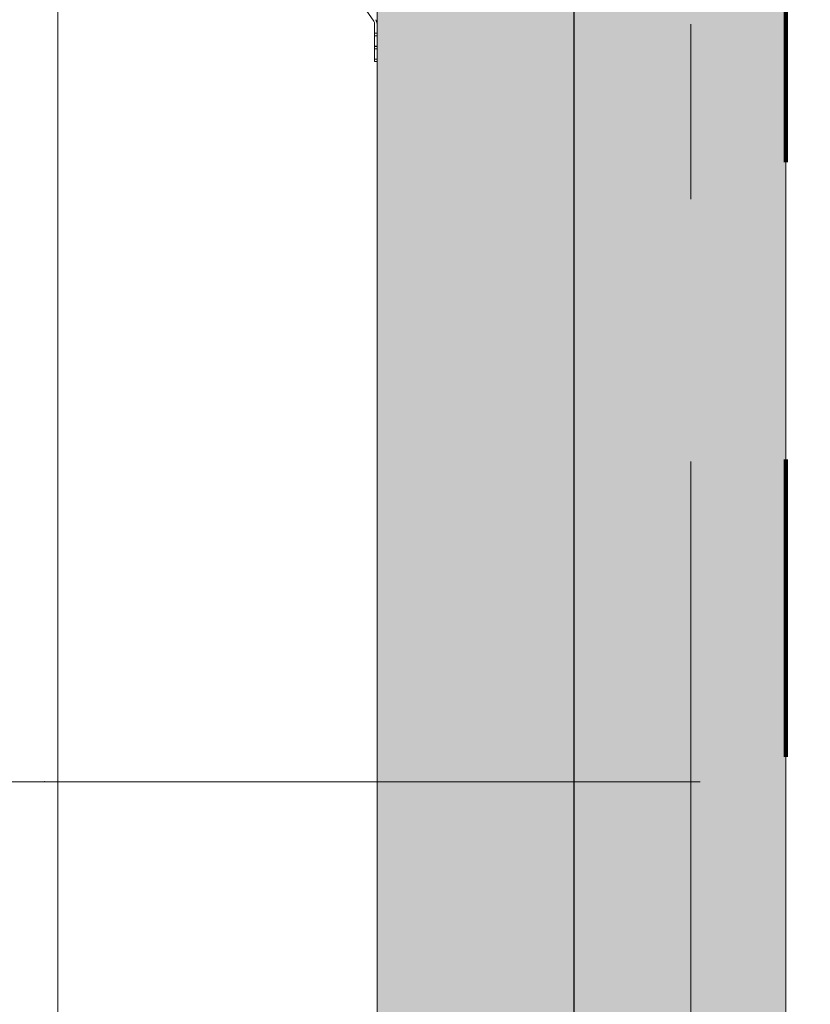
# Model space of a CAD drawing. Header units: centimetres. Extents: x -1436 to 1974, y -887 to 4352.
# Tile 94 of 105: x 1038 to 1102, y 2416 to 2495. Entities that reach past the tile are written whole.
import ezdxf
from ezdxf.enums import TextEntityAlignment as Align

# ---------------------------------------------------------------- set-up
doc = ezdxf.new("R2010")
doc.units = ezdxf.units.CM
doc.header["$MEASUREMENT"] = 0
for name, pattern in [('DASHDOT', [25.4, 12.7, -6.35, 0, -6.35]), ('Przerywana', [48, 24, -24]), ('Przerywana podwójnie', [109.361107, 52.916665, -21.166666, 14.111111, -21.166666])]:
    doc.linetypes.add(name, pattern=pattern)
doc.layers.add('00 - nowa technologia myjni_Nr_pióra__246', color=7, linetype='Continuous', lineweight=20, true_color=0x1db3b3)
doc.layers.add('103-Z Zakres opracowania_Nr_pióra__255', color=7, linetype='Continuous', lineweight=140, true_color=0x00a400)
for name, color, linetype in [('131-Z Drogi', 7, 'Continuous'), ('299-A Wymiary Opisy', 7, 'Continuous'), ('410-K Osie główne', 7, 'Continuous'), ('420-K Ściany', 7, 'Continuous'), ('Nowe_460 - Stropy', 7, 'Continuous')]:
    doc.layers.add(name, color=color, linetype=linetype)
for name, color, linetype, lineweight in [('131-Z Drogi_Nr_pióra__12', 7, 'Continuous', 13), ('201-A Ppoż_Nr_pióra__31', 1, 'Continuous', 30), ('299-A Wymiary Opisy_Nr_pióra__11', 7, 'Continuous', 0), ('410-K Osie główne_Nr_pióra__11', 7, 'Continuous', 0), ('420-K Ściany_Nr_pióra__27', 7, 'Continuous', 20), ('Nowe_460 - Stropy_Nr_pióra__135', 5, 'Continuous', 13)]:
    doc.layers.add(name, color=color, linetype=linetype, lineweight=lineweight)
doc.styles.add('STYL_AUTOMATYCZNY_1', font='arial.ttf')
doc.styles.add('STYL_AUTOMATYCZNY_2', font='arial.ttf')
doc.linetypes.add('PPOZ REI 60', pattern='A,0,[1,PW.01 RZUT PARTERU1.Shx,S=1.984127,R=0,X=0,Y=0],-400,0', length=400)
doc.dimstyles.new('STYL_AUTOMATYCZNY__1', dxfattribs={"dimtxt": 13, "dimasz": 7.6, "dimexe": 0.18, "dimexo": 0.0625, "dimgap": 0, "dimtad": 1, "dimdec": 0, "dimzin": 0, "dimdsep": 46, "dimtxsty": 'STYL_AUTOMATYCZNY_1', "dimblk": 'ARROWHEAD_2', "dimblk1": 'ARROWHEAD_2', "dimblk2": 'ARROWHEAD_2', "dimcen": 0.09, "dimclrd": 7, "dimclre": 7, "dimclrt": 7, "dimadec": 0, "dimazin": 0, "dimtfac": 1, "dimtdec": 4, "dimtmove": 0, "dimatfit": 3, "dimfxl": 0, "dimtolj": 1, "dimtzin": 0, "dimarcsym": 0})

# ---------------------------------------------------------------- blocks, each defined once
blk = doc.blocks.new('Strop_1_1', base_point=(-766.999, -887.293))
at = {"layer": '131-Z Drogi_Nr_pióra__12', "color": 7, "linetype": 'Continuous', "lineweight": 13, "flags": 128}
blk.add_lwpolyline([(10.584, 3058.701), (654.771, 3058.701), (654.704, 2747.249), (1099.745, 2747.807), (1099.745, 2276.766), (655.294, 2276.766), (658.074, 59.098), (784.694, 58.939), (784.628, 6.889), (6.752, 7.866)], close=True, dxfattribs=at)
blk = doc.blocks.new('Strop_3_1', base_point=(1099.745, 2747.249))
at = {"layer": 'Nowe_460 - Stropy_Nr_pióra__135', "color": 5, "linetype": 'Continuous', "lineweight": 13, "flags": 128}
blk.add_lwpolyline([(1099.745, 2747.249), (655.137, 2747.249), (655.727, 2276.766), (1099.745, 2276.766)], close=True, dxfattribs=at)
blk = doc.blocks.new('Ściana_6_1', base_point=(1066.745, 2714.766))
at = {"layer": '420-K Ściany', "linetype": 'Continuous', "lineweight": 0, "true_color": 0x000000}
blk.add_hatch(color=18, dxfattribs=at).paths.add_polyline_path([(1066.745, 2714.766), (1066.745, 2309.766), (1099.745, 2309.766), (1099.745, 2714.807)])
at = {"layer": '420-K Ściany_Nr_pióra__27', "color": 7, "linetype": 'Continuous', "lineweight": 20, "flags": 128}
for points in [[(1066.745, 2714.766), (1066.745, 2309.766)], [(1099.745, 2276.766), (1099.745, 2714.807)]]:
    blk.add_lwpolyline(points, dxfattribs=at)
blk = doc.blocks.new('Standardowy znacznik osi[21]_1', base_point=(-163.001, 2433.809))
at = {"layer": '410-K Osie główne_Nr_pióra__11', "color": 7, "linetype": 'Przerywana podwójnie', "lineweight": 0}
for p, q in [((-63.001, 2433.809), (1039.917, 2433.809)), ((1039.917, 2433.809), (1139.917, 2433.809))]:
    blk.add_line(p, q, dxfattribs=at)
blk.add_point((1039.917, 2433.809), dxfattribs=at)
blk.add_point((1039.917, 2433.809), dxfattribs=at)
at = {"layer": '410-K Osie główne_Nr_pióra__11', "color": 7, "lineweight": 0, "style": 'STYL_AUTOMATYCZNY_2'}
for tag, p in [('AC_MarkerText_1_0', (-178.001, 2441.309)), ('AC_MarkerText_1_1', (1154.917, 2441.309))]:
    blk.add_attdef(tag, text='', height=15, dxfattribs=at).set_placement(p, align=Align.TOP_CENTER)
blk = doc.blocks.new('Standardowy znacznik osi[26]_1', base_point=(1092.057, 2778.381))
at = {"layer": '410-K Osie główne_Nr_pióra__11', "color": 7, "linetype": 'Przerywana podwójnie', "lineweight": 0}
blk.add_line((1092.057, 2678.381), (1092.057, 2342.054), dxfattribs=at)
at = {"layer": '410-K Osie główne_Nr_pióra__11', "color": 7, "lineweight": 0, "style": 'STYL_AUTOMATYCZNY_2'}
for tag, p in [('AC_MarkerText_1_0', (1092.057, 2800.881)), ('AC_MarkerText_1_1', (1092.057, 2234.554))]:
    blk.add_attdef(tag, text='', height=15, rotation=360, dxfattribs=at).set_placement(p, align=Align.TOP_CENTER)
blk = doc.blocks.new('*D120')
at = {"layer": '299-A Wymiary Opisy_Nr_pióra__11', "color": 7, "linetype": 'Continuous', "lineweight": 0}
for p, q in [((1040.99, 2714.766), (1040.99, 2719.656)), ((1045.99, 2711.879), (1035.99, 2717.652)), ((1048.49, 2714.766), (1033.49, 2714.766)), ((1040.99, 2309.766), (1040.99, 2714.766)), ((1035.99, 2312.652), (1045.99, 2306.879)), ((1048.49, 2309.766), (1033.49, 2309.766)), ((1040.99, 2304.876), (1040.99, 2309.766))]:
    blk.add_line(p, q, dxfattribs=at)
at = {"layer": '299-A Wymiary Opisy_Nr_pióra__11', "color": 7, "lineweight": 0, "insert": (1038.39, 2497.393), "char_height": 13, "attachment_point": 7, "rotation": 90, "style": 'STYL_AUTOMATYCZNY_1'}
blk.add_mtext('\\A1;{\\pql;\\fArial|b0|i0|c238|p0;\\W1.000000;405}', dxfattribs=at)
blk = doc.blocks.new('ARROWHEAD_2')
at = {"color": 0, "linetype": 'Continuous', "lineweight": 0}
for p, q in [((-0.378, -0.655), (0.378, 0.655)), ((0, 0), (-1, 0))]:
    blk.add_line(p, q, dxfattribs=at)

msp = doc.modelspace()

# ---------------------------------------------------------------- linework, layer by layer
at = {"layer": '00 - nowa technologia myjni_Nr_pióra__246', "color": 132, "linetype": 'Continuous', "lineweight": 20, "true_color": 0x1db3b3}
for p, q in [((1065.854, 2496.069), (1066.473, 2495.185)), ((1066.545, 2494.199), (1066.545, 2494.955)), ((1066.745, 2494.199), (1066.745, 2494.955)), ((1066.545, 2494.199), (1066.745, 2494.199)), ((1066.545, 2493.999), (1066.545, 2494.199)), ((1066.745, 2493.999), (1066.745, 2494.199)), ((1066.545, 2493.999), (1066.745, 2493.999)), ((1066.545, 2493.999), (1066.545, 2493.994)), ((1066.745, 2493.994), (1066.545, 2493.994)), ((1066.545, 2493.154), (1066.545, 2493.994)), ((1066.745, 2493.999), (1066.745, 2493.994)), ((1066.745, 2493.154), (1066.745, 2493.994)), ((1066.745, 2493.154), (1066.545, 2493.154)), ((1066.545, 2493.154), (1066.545, 2493.149)), ((1066.545, 2493.149), (1066.745, 2493.149)), ((1066.545, 2493.149), (1066.545, 2492.949)), ((1066.545, 2492.949), (1066.745, 2492.949)), ((1066.545, 2492.949), (1066.545, 2492.124)), ((1066.745, 2493.154), (1066.745, 2493.149)), ((1066.745, 2493.149), (1066.745, 2492.949)), ((1066.745, 2492.949), (1066.745, 2492.124)), ((1066.545, 2492.124), (1066.745, 2492.124)), ((1066.545, 2491.924), (1066.545, 2492.124)), ((1066.545, 2491.924), (1066.745, 2491.924)), ((1066.745, 2491.924), (1066.745, 2492.124))]:
    msp.add_line(p, q, dxfattribs=at)
at = {"layer": '00 - nowa technologia myjni_Nr_pióra__246', "color": 132, "linetype": 'DASHDOT', "lineweight": 20, "true_color": 0x1db3b3}
for p, q in [((1066.765, 2493.994), (1066.525, 2493.994)), ((1066.765, 2493.154), (1066.525, 2493.154))]:
    msp.add_line(p, q, dxfattribs=at)
at = {"layer": '00 - nowa technologia myjni_Nr_pióra__246', "color": 132, "linetype": 'Continuous', "lineweight": 20, "true_color": 0x1db3b3}
for radius in [0.4, 0.6]:
    msp.add_arc((1066.145, 2494.955), radius, 0, 35, dxfattribs=at)
at = {"layer": '103-Z Zakres opracowania_Nr_pióra__255', "color": 94, "linetype": 'Przerywana', "lineweight": 140, "true_color": 0x00a400}
msp.add_lwpolyline([(-45.532, 3079.651), (654.372, 3079.651), (654.372, 2747.807), (1099.745, 2747.807), (1099.745, 2276.766), (655.294, 2276.766), (655.294, -103.948), (-45.532, -103.948)], close=True, dxfattribs=at)
at = {"layer": '201-A Ppoż_Nr_pióra__31', "color": 1, "linetype": 'PPOZ REI 60', "lineweight": 30}
msp.add_line((1082.626, 2729.084), (1082.626, 2288.491), dxfattribs=at)

# ---------------------------------------------------------------- block references
at = {"layer": '131-Z Drogi', "color": 7, "linetype": 'Continuous', "lineweight": 13}
msp.add_blockref('Strop_1_1', (-766.999, -887.293), dxfattribs=at)
at = {"layer": '410-K Osie główne', "color": 7, "linetype": 'Continuous', "lineweight": 20}
for name, p in [('Standardowy znacznik osi[26]_1', (1092.057, 2778.381)), ('Standardowy znacznik osi[21]_1', (-163.001, 2433.809))]:
    msp.add_blockref(name, p, dxfattribs=at)
at = {"layer": '420-K Ściany', "color": 7, "lineweight": 20}
msp.add_blockref('Ściana_6_1', (1066.745, 2714.766), dxfattribs=at)
at = {"layer": 'Nowe_460 - Stropy', "color": 5, "linetype": 'Continuous', "lineweight": 20}
msp.add_blockref('Strop_3_1', (1099.745, 2747.249), dxfattribs=at)

# ---------------------------------------------------------------- dimensions: what is measured, and where the dimension line sits
at = {"layer": '299-A Wymiary Opisy', "color": 7, "linetype": 'Continuous', "lineweight": 0}
dim = msp.add_linear_dim(base=(1040.99, 2714.766), p1=(1066.745, 2309.766), p2=(1066.745, 2714.766), angle=90, dimstyle='STYL_AUTOMATYCZNY__1', dxfattribs=at)
dim.commit()
dim.dimension.update_dxf_attribs({"geometry": '*D120', "text_midpoint": (1031.89, 2512.233), "dimtype": 160, "text_rotation": 90})

doc.saveas('drawing.dxf')
